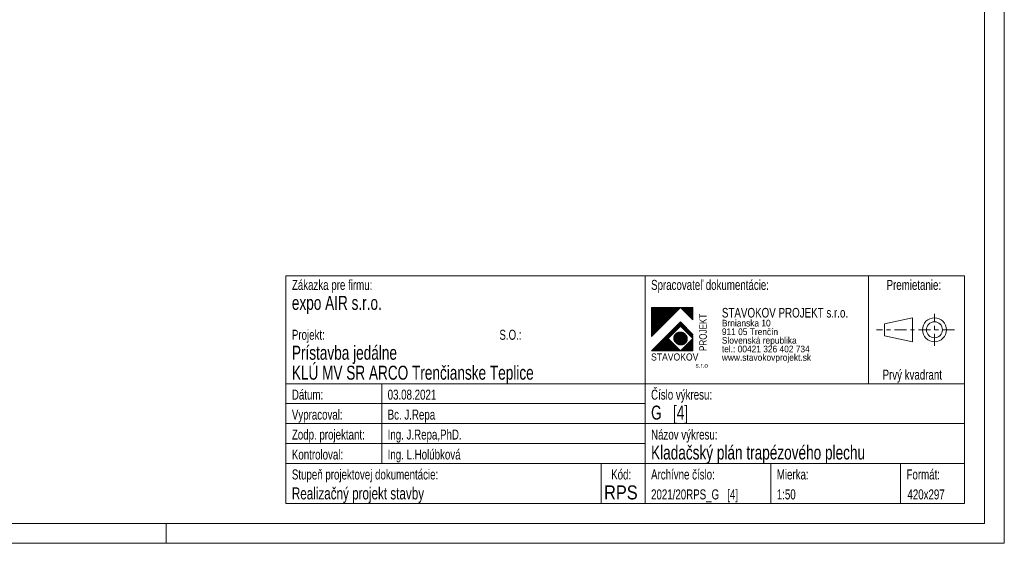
# Model space of a CAD drawing. Header units: millimetres. Extents: x -40 to 380, y -159 to 138.
# Tile 6 of 11: x 134 to 380, y -159 to -28. Entities that reach past the tile are written whole.
import ezdxf

# ---------------------------------------------------------------- set-up
doc = ezdxf.new("R2010")
doc.units = ezdxf.units.MM
doc.linetypes.add('XKITLINE00', pattern=[0])
doc.linetypes.add('XKITLINE03', pattern=[6, 3, -1, 1, -1])
doc.layers.add('Jiný typ objektu', color=7, linetype='Continuous', lineweight=0)
doc.layers.add('List výkresu', color=3, linetype='Continuous', lineweight=0)
doc.styles.add('ARIAL', font='ARIAL.TTF')
doc.styles.add('ARIAL_NARROW', font='ARIALN.TTF')

msp = doc.modelspace()

# ---------------------------------------------------------------- linework, layer by layer
at = {"layer": 'Jiný typ objektu', "color": 5, "linetype": 'XKITLINE00', "lineweight": 0}
for p, q in [((200.49, -91.86), (200.49, -104.86)), ((370.49, -91.86), (200.49, -91.86)), ((290.49, -148.86), (290.49, -91.86)), ((346.49, -118.86), (346.49, -91.86)), ((370.49, -91.86), (370.49, -148.86)), ((299.37, -99.75), (292.09, -107.03)), ((292.09, -99.75), (302.49, -99.75)), ((292.09, -105.98), (298.32, -99.75)), ((292.09, -105.84), (298.18, -99.75)), ((292.09, -99.75), (292.09, -107.03)), ((292.09, -100.44), (292.79, -99.75)), ((292.09, -100.3), (292.64, -99.75)), ((292.09, -106.93), (299.26, -99.75)), ((292.09, -106.78), (299.12, -99.75)), ((292.09, -106.64), (298.98, -99.75)), ((292.09, -106.5), (298.84, -99.75)), ((292.09, -106.36), (298.7, -99.75)), ((292.09, -106.22), (298.56, -99.75)), ((292.09, -106.07), (298.41, -99.75)), ((292.09, -105.93), (298.27, -99.75)), ((292.09, -105.79), (298.13, -99.75)), ((292.09, -105.65), (297.99, -99.75)), ((292.09, -105.51), (297.85, -99.75)), ((292.09, -105.37), (297.7, -99.75)), ((292.09, -105.22), (297.56, -99.75)), ((292.09, -105.08), (297.42, -99.75)), ((292.09, -104.94), (297.28, -99.75)), ((292.09, -104.8), (297.14, -99.75)), ((292.09, -104.65), (296.99, -99.75)), ((292.09, -104.51), (296.85, -99.75)), ((292.09, -104.37), (296.71, -99.75)), ((292.09, -104.23), (296.57, -99.75)), ((292.09, -104.09), (296.43, -99.75)), ((292.09, -103.94), (296.28, -99.75)), ((292.09, -103.8), (296.14, -99.75)), ((292.09, -103.66), (296, -99.75)), ((292.09, -103.52), (295.86, -99.75)), ((292.09, -103.38), (295.72, -99.75)), ((292.09, -103.24), (295.57, -99.75)), ((292.09, -103.09), (295.43, -99.75)), ((292.09, -101.1), (293.45, -99.75)), ((292.09, -100.96), (293.3, -99.75)), ((292.09, -100.4), (292.74, -99.75)), ((292.09, -100.25), (292.59, -99.75)), ((292.09, -106.98), (299.32, -99.75)), ((292.09, -106.83), (299.17, -99.75)), ((292.09, -106.69), (299.03, -99.75)), ((292.09, -106.55), (298.89, -99.75)), ((292.09, -106.41), (298.75, -99.75)), ((292.09, -106.27), (298.61, -99.75)), ((292.09, -106.12), (298.46, -99.75)), ((292.09, -100.16), (292.5, -99.75)), ((292.09, -100.02), (292.36, -99.75)), ((292.09, -99.88), (292.22, -99.75)), ((292.09, -103), (295.34, -99.75)), ((292.09, -102.72), (295.06, -99.75)), ((292.09, -102.29), (294.63, -99.75)), ((292.09, -102.15), (294.49, -99.75)), ((292.09, -102.01), (294.35, -99.75)), ((292.09, -101.87), (294.2, -99.75)), ((292.09, -101.72), (294.06, -99.75)), ((292.09, -101.58), (293.92, -99.75)), ((292.09, -101.44), (293.78, -99.75)), ((292.09, -101.3), (293.64, -99.75)), ((292.09, -100.87), (293.21, -99.75)), ((292.09, -100.73), (293.07, -99.75)), ((292.09, -100.59), (292.93, -99.75)), ((292.09, -105.7), (298.04, -99.75)), ((292.09, -105.56), (297.9, -99.75)), ((292.09, -105.41), (297.75, -99.75)), ((292.09, -105.27), (297.61, -99.75)), ((292.09, -105.13), (297.47, -99.75)), ((292.09, -104.99), (297.33, -99.75)), ((292.09, -104.85), (297.19, -99.75)), ((292.09, -104.71), (297.04, -99.75)), ((292.09, -102.95), (295.29, -99.75)), ((292.09, -102.81), (295.15, -99.75)), ((292.09, -102.67), (295.01, -99.75)), ((292.09, -102.52), (294.86, -99.75)), ((292.09, -102.38), (294.72, -99.75)), ((292.09, -102.24), (294.58, -99.75)), ((292.09, -102.1), (294.44, -99.75)), ((292.09, -101.96), (294.3, -99.75)), ((292.09, -101.81), (294.15, -99.75)), ((292.09, -101.67), (294.01, -99.75)), ((292.09, -101.53), (293.87, -99.75)), ((292.09, -101.39), (293.73, -99.75)), ((292.09, -101.25), (293.59, -99.75)), ((292.09, -100.82), (293.16, -99.75)), ((292.09, -100.68), (293.02, -99.75)), ((292.09, -100.54), (292.88, -99.75)), ((292.09, -100.11), (292.45, -99.75)), ((292.09, -99.97), (292.31, -99.75)), ((292.09, -99.83), (292.17, -99.75)), ((292.09, -104.56), (296.9, -99.75)), ((292.09, -104.42), (296.76, -99.75)), ((292.09, -104.28), (296.62, -99.75)), ((292.09, -104.14), (296.48, -99.75)), ((292.09, -103.99), (296.33, -99.75)), ((292.09, -103.85), (296.19, -99.75)), ((292.09, -103.71), (296.05, -99.75)), ((292.09, -103.57), (295.91, -99.75)), ((292.09, -103.43), (295.77, -99.75)), ((292.09, -103.28), (295.62, -99.75)), ((292.09, -103.14), (295.48, -99.75)), ((292.09, -102.86), (295.2, -99.75)), ((292.09, -102.58), (294.91, -99.75)), ((292.09, -102.43), (294.77, -99.75)), ((292.09, -101.15), (293.5, -99.75)), ((292.09, -101.01), (293.35, -99.75)), ((299.37, -99.75), (302.49, -102.88)), ((299.39, -99.77), (299.41, -99.75)), ((299.41, -99.8), (299.46, -99.75)), ((299.46, -99.84), (299.55, -99.75)), ((299.48, -99.87), (299.6, -99.75)), ((299.53, -99.91), (299.69, -99.75)), ((299.55, -99.94), (299.74, -99.75)), ((299.6, -99.98), (299.83, -99.75)), ((299.62, -100.01), (299.88, -99.75)), ((299.67, -100.05), (299.97, -99.75)), ((299.7, -100.08), (300.03, -99.75)), ((299.74, -100.13), (300.12, -99.75)), ((299.77, -100.15), (300.17, -99.75)), ((299.81, -100.2), (300.26, -99.75)), ((299.84, -100.22), (300.31, -99.75)), ((299.88, -100.27), (300.4, -99.75)), ((299.91, -100.29), (300.45, -99.75)), ((299.96, -100.34), (300.54, -99.75)), ((299.98, -100.36), (300.59, -99.75)), ((300.03, -100.41), (300.68, -99.75)), ((300.05, -100.43), (300.73, -99.75)), ((300.1, -100.48), (300.83, -99.75)), ((300.12, -100.51), (300.88, -99.75)), ((300.17, -100.55), (300.97, -99.75)), ((300.19, -100.58), (301.02, -99.75)), ((300.24, -100.62), (301.11, -99.75)), ((300.26, -100.65), (301.16, -99.75)), ((300.31, -100.69), (301.25, -99.75)), ((300.33, -100.72), (301.3, -99.75)), ((300.38, -100.76), (301.39, -99.75)), ((300.41, -100.79), (301.44, -99.75)), ((300.45, -100.84), (301.54, -99.75)), ((300.48, -100.86), (301.59, -99.75)), ((300.52, -100.91), (301.68, -99.75)), ((300.55, -100.93), (301.73, -99.75)), ((300.59, -100.98), (301.82, -99.75)), ((300.62, -101), (301.87, -99.75)), ((300.67, -101.05), (301.96, -99.75)), ((300.69, -101.07), (302.01, -99.75)), ((300.74, -101.12), (302.1, -99.75)), ((300.76, -101.14), (302.15, -99.75)), ((300.81, -101.19), (302.25, -99.75)), ((300.83, -101.22), (302.3, -99.75)), ((300.88, -101.26), (302.39, -99.75)), ((300.9, -101.29), (302.44, -99.75)), ((300.95, -101.33), (302.49, -99.79)), ((300.97, -101.36), (302.49, -99.84)), ((301.02, -101.4), (302.49, -99.93)), ((301.05, -101.43), (302.49, -99.98)), ((301.09, -101.47), (302.49, -100.07)), ((301.12, -101.5), (302.49, -100.12)), ((301.16, -101.55), (302.49, -100.22)), ((301.19, -101.57), (302.49, -100.27)), ((301.23, -101.62), (302.49, -100.36)), ((301.26, -101.64), (302.49, -100.41)), ((301.3, -101.69), (302.49, -100.5)), ((301.33, -101.71), (302.49, -100.55)), ((301.37, -101.76), (302.49, -100.64)), ((301.4, -101.78), (302.49, -100.69)), ((301.45, -101.83), (302.49, -100.78)), ((301.47, -101.85), (302.49, -100.83)), ((301.52, -101.9), (302.49, -100.93)), ((301.54, -101.93), (302.49, -100.98)), ((301.59, -101.97), (302.49, -101.07)), ((301.61, -102), (302.49, -101.12)), ((302.49, -102.88), (302.49, -99.75)), ((299.37, -103.39), (292.09, -110.67)), ((292.18, -110.67), (299.41, -103.44)), ((292.23, -110.67), (299.44, -103.46)), ((292.33, -110.67), (299.48, -103.51)), ((292.37, -110.67), (299.51, -103.53)), ((292.47, -110.67), (299.56, -103.58)), ((292.52, -110.67), (299.58, -103.6)), ((302.49, -106.51), (299.37, -103.39)), ((301.66, -102.04), (302.49, -101.21)), ((301.68, -102.07), (302.49, -101.26)), ((301.73, -102.11), (302.49, -101.35)), ((301.76, -102.14), (302.49, -101.4)), ((301.8, -102.18), (302.49, -101.49)), ((301.83, -102.21), (302.49, -101.54)), ((301.87, -102.26), (302.49, -101.64)), ((301.9, -102.28), (302.49, -101.69)), ((301.94, -102.33), (302.49, -101.78)), ((301.97, -102.35), (302.49, -101.83)), ((302.01, -102.4), (302.49, -101.92)), ((302.04, -102.42), (302.49, -101.97)), ((302.08, -102.47), (302.49, -102.06)), ((302.11, -102.49), (302.49, -102.11)), ((302.16, -102.54), (302.49, -102.2)), ((302.18, -102.57), (302.49, -102.25)), ((302.23, -102.61), (302.49, -102.35)), ((302.25, -102.64), (302.49, -102.4)), ((302.3, -102.68), (302.49, -102.49)), ((302.32, -102.71), (302.49, -102.54)), ((302.37, -102.75), (302.49, -102.63)), ((302.39, -102.78), (302.49, -102.68)), ((302.44, -102.82), (302.49, -102.77)), ((302.46, -102.85), (302.49, -102.82)), ((200.49, -104.86), (200.49, -148.86)), ((292.61, -110.67), (299.63, -103.65)), ((292.66, -110.67), (299.65, -103.67)), ((292.75, -110.67), (299.7, -103.72)), ((292.8, -110.67), (299.72, -103.74)), ((292.89, -110.67), (299.77, -103.79)), ((292.94, -110.67), (299.79, -103.82)), ((293.03, -110.67), (299.84, -103.86)), ((293.08, -110.67), (299.86, -103.89)), ((299.37, -104.42), (296.24, -107.54)), ((297.67, -107.41), (299.23, -105.93)), ((297.67, -107.44), (299.26, -105.93)), ((297.67, -107.47), (299.29, -105.93)), ((297.67, -107.5), (299.32, -105.93)), ((297.67, -107.53), (299.35, -105.93)), ((297.67, -107.55), (299.38, -105.93)), ((297.67, -107.58), (299.41, -105.93)), ((297.67, -107.61), (299.43, -105.93)), ((297.67, -107.63), (299.46, -105.93)), ((297.67, -107.66), (299.49, -105.93)), ((297.68, -107.68), (299.51, -105.93)), ((297.68, -107.35), (299.17, -105.94)), ((297.68, -107.38), (299.2, -105.94)), ((297.68, -107.71), (299.54, -105.94)), ((297.68, -107.73), (299.56, -105.94)), ((297.68, -107.75), (299.59, -105.94)), ((297.69, -107.32), (299.14, -105.94)), ((297.69, -107.29), (299.1, -105.95)), ((297.69, -107.78), (299.61, -105.95)), ((297.69, -107.8), (299.64, -105.95)), ((297.7, -107.26), (299.07, -105.95)), ((297.7, -107.82), (299.66, -105.95)), ((297.7, -107.23), (299.03, -105.96)), ((297.7, -107.85), (299.69, -105.96)), ((297.7, -107.87), (299.71, -105.96)), ((297.71, -107.19), (299, -105.97)), ((297.71, -107.89), (299.73, -105.97)), ((297.71, -107.91), (299.76, -105.97)), ((297.72, -107.16), (298.96, -105.98)), ((297.72, -107.94), (299.78, -105.98)), ((297.73, -107.96), (299.8, -105.98)), ((297.73, -107.12), (298.92, -105.99)), ((297.73, -107.98), (299.82, -105.99)), ((297.74, -108), (299.85, -105.99)), ((297.74, -107.08), (298.88, -106)), ((297.74, -108.02), (299.87, -106)), ((297.75, -107.04), (298.84, -106.01)), ((297.75, -108.04), (299.89, -106.01)), ((297.76, -108.06), (299.91, -106.01)), ((297.77, -107), (298.8, -106.02)), ((297.77, -108.08), (299.93, -106.02)), ((297.77, -108.1), (299.95, -106.03)), ((297.78, -106.96), (298.75, -106.04)), ((297.78, -108.12), (299.97, -106.04)), ((297.79, -108.14), (299.99, -106.04)), ((297.8, -108.16), (300.01, -106.05)), ((297.8, -106.91), (298.71, -106.06)), ((297.81, -108.18), (300.03, -106.06)), ((297.81, -108.2), (300.05, -106.07)), ((297.82, -108.21), (300.07, -106.07)), ((297.83, -106.87), (298.66, -106.08)), ((299.37, -104.42), (302.49, -107.54)), ((299.4, -104.45), (299.91, -103.93)), ((299.42, -104.47), (299.94, -103.96)), ((299.47, -104.52), (299.98, -104)), ((299.49, -104.54), (300.01, -104.03)), ((299.54, -104.59), (300.05, -104.08)), ((299.56, -104.61), (300.08, -104.1)), ((299.61, -104.66), (300.12, -104.15)), ((299.63, -104.69), (300.15, -104.17)), ((299.68, -104.73), (300.19, -104.22)), ((299.71, -104.76), (300.22, -104.24)), ((299.75, -104.8), (300.26, -104.29)), ((299.78, -104.83), (300.29, -104.31)), ((299.82, -104.87), (300.34, -104.36)), ((299.85, -104.9), (300.36, -104.38)), ((299.89, -104.95), (300.41, -104.43)), ((299.92, -104.97), (300.43, -104.46)), ((299.96, -105.02), (300.48, -104.5)), ((299.99, -105.04), (300.5, -104.53)), ((300.03, -105.09), (300.55, -104.57)), ((300.06, -105.11), (300.57, -104.6)), ((300.11, -105.16), (300.62, -104.64)), ((300.13, -105.18), (300.65, -104.67)), ((300.18, -105.23), (300.69, -104.71)), ((300.2, -105.25), (300.72, -104.74)), ((300.25, -105.3), (300.76, -104.79)), ((300.27, -105.32), (300.79, -104.81)), ((300.32, -105.37), (300.83, -104.86)), ((300.34, -105.4), (300.86, -104.88)), ((300.39, -105.44), (300.9, -104.93)), ((300.42, -105.47), (300.93, -104.95)), ((300.46, -105.51), (300.98, -105)), ((300.49, -105.54), (301, -105.02)), ((300.53, -105.58), (301.05, -105.07)), ((300.56, -105.61), (301.07, -105.09)), ((300.6, -105.66), (301.12, -105.14)), ((300.63, -105.68), (301.14, -105.17)), ((300.67, -105.73), (301.19, -105.21)), ((300.7, -105.75), (301.21, -105.24)), ((300.74, -105.8), (301.26, -105.28)), ((300.77, -105.82), (301.28, -105.31)), ((300.82, -105.87), (301.33, -105.35)), ((300.84, -105.89), (301.35, -105.38)), ((300.89, -105.94), (301.4, -105.42)), ((300.91, -105.96), (301.43, -105.45)), ((300.96, -106.01), (301.47, -105.49)), ((300.98, -106.04), (301.5, -105.52)), ((301.03, -106.08), (301.54, -105.57)), ((301.05, -106.11), (301.57, -105.59)), ((301.1, -106.15), (301.61, -105.64)), ((301.12, -106.18), (301.64, -105.66)), ((301.17, -106.22), (301.69, -105.71)), ((301.2, -106.25), (301.71, -105.73)), ((301.24, -106.29), (301.76, -105.78)), ((301.27, -106.32), (301.78, -105.8)), ((301.31, -106.36), (301.83, -105.85)), ((301.34, -106.39), (301.85, -105.88)), ((301.38, -106.44), (301.9, -105.92)), ((301.41, -106.46), (301.92, -105.95)), ((301.45, -106.51), (301.97, -105.99)), ((301.48, -106.53), (301.99, -106.02)), ((301.53, -106.58), (302.04, -106.06)), ((293.18, -110.67), (296.27, -107.57)), ((293.23, -110.67), (296.3, -107.6)), ((293.32, -110.67), (296.34, -107.64)), ((293.37, -110.67), (296.37, -107.67)), ((293.46, -110.67), (296.41, -107.71)), ((293.51, -110.67), (296.44, -107.74)), ((293.6, -110.67), (296.49, -107.79)), ((293.65, -110.67), (296.51, -107.81)), ((293.74, -110.67), (296.56, -107.86)), ((293.8, -110.67), (296.58, -107.88)), ((293.89, -110.67), (296.63, -107.93)), ((293.94, -110.67), (296.65, -107.95)), ((294.03, -110.67), (296.7, -108)), ((294.08, -110.67), (296.72, -108.02)), ((294.17, -110.67), (296.77, -108.07)), ((294.22, -110.67), (296.79, -108.09)), ((294.31, -110.67), (296.84, -108.14)), ((294.36, -110.67), (296.86, -108.16)), ((294.45, -110.67), (296.91, -108.21)), ((294.51, -110.67), (296.94, -108.24)), ((294.6, -110.67), (296.98, -108.28)), ((294.65, -110.67), (297.01, -108.31)), ((294.74, -110.67), (297.05, -108.35)), ((294.79, -110.67), (297.08, -108.38)), ((294.88, -110.67), (297.12, -108.42)), ((294.93, -110.67), (297.15, -108.45)), ((295.02, -110.67), (297.2, -108.5)), ((295.07, -110.67), (297.22, -108.52)), ((296.24, -107.54), (299.37, -110.67)), ((297.83, -108.23), (300.09, -106.08)), ((297.84, -108.25), (300.11, -106.09)), ((297.85, -106.81), (298.6, -106.1)), ((297.85, -108.27), (300.13, -106.1)), ((297.86, -108.29), (300.15, -106.11)), ((297.87, -108.3), (300.17, -106.12)), ((297.88, -106.76), (298.54, -106.13)), ((297.88, -108.32), (300.19, -106.13)), ((297.89, -108.34), (300.2, -106.14)), ((297.9, -108.36), (300.22, -106.15)), ((297.91, -108.37), (300.24, -106.16)), ((297.92, -108.39), (300.26, -106.17)), ((297.93, -106.69), (298.47, -106.17)), ((297.93, -108.41), (300.28, -106.18)), ((297.94, -108.42), (300.29, -106.19)), ((297.95, -108.44), (300.31, -106.2)), ((297.97, -108.46), (300.33, -106.21)), ((297.98, -108.47), (300.34, -106.22)), ((297.98, -106.61), (298.39, -106.23)), ((297.99, -108.49), (300.36, -106.23)), ((298, -108.5), (300.38, -106.24)), ((298.01, -108.52), (300.39, -106.26)), ((298.03, -108.53), (300.41, -106.27)), ((298.04, -108.55), (300.42, -106.28)), ((298.05, -108.56), (300.44, -106.29)), ((298.06, -108.58), (300.46, -106.3)), ((298.08, -106.49), (298.26, -106.32)), ((298.08, -108.59), (300.47, -106.32)), ((298.09, -108.61), (300.49, -106.33)), ((298.1, -108.62), (300.5, -106.34)), ((298.12, -108.64), (300.52, -106.35)), ((298.13, -108.65), (300.53, -106.37)), ((298.14, -108.66), (300.54, -106.38)), ((298.16, -108.68), (300.56, -106.39)), ((298.17, -108.69), (300.57, -106.41)), ((298.19, -108.7), (300.59, -106.42)), ((298.2, -108.72), (300.6, -106.43)), ((298.21, -108.73), (300.61, -106.45)), ((298.23, -108.74), (300.63, -106.46)), ((298.24, -108.76), (300.64, -106.48)), ((298.26, -108.77), (300.65, -106.49)), ((298.27, -108.78), (300.67, -106.5)), ((298.29, -108.79), (300.68, -106.52)), ((298.31, -108.8), (300.69, -106.53)), ((298.32, -108.82), (300.71, -106.55)), ((298.34, -108.83), (300.72, -106.56)), ((298.35, -108.84), (300.73, -106.58)), ((298.37, -108.85), (300.74, -106.6)), ((298.39, -108.86), (300.75, -106.61)), ((298.4, -108.87), (300.77, -106.63)), ((298.42, -108.88), (300.78, -106.64)), ((298.44, -108.9), (300.79, -106.66)), ((298.45, -108.91), (300.8, -106.68)), ((298.47, -108.92), (300.81, -106.69)), ((298.49, -108.93), (300.82, -106.71)), ((298.51, -108.94), (300.83, -106.73)), ((298.52, -108.95), (300.84, -106.74)), ((298.54, -108.96), (300.85, -106.76)), ((298.56, -108.97), (300.86, -106.78)), ((298.58, -108.97), (300.87, -106.79)), ((298.6, -108.98), (300.88, -106.81)), ((298.62, -108.99), (300.89, -106.83)), ((298.64, -109), (300.9, -106.85)), ((298.66, -109.01), (300.91, -106.87)), ((298.67, -109.02), (300.92, -106.88)), ((298.69, -109.03), (300.93, -106.9)), ((298.71, -109.03), (300.94, -106.92)), ((298.73, -109.04), (300.94, -106.94)), ((298.75, -109.05), (300.95, -106.96)), ((298.78, -109.06), (300.96, -106.98)), ((298.8, -109.06), (300.97, -107)), ((298.82, -109.07), (300.97, -107.02)), ((298.84, -109.08), (300.98, -107.04)), ((298.86, -109.09), (300.99, -107.06)), ((298.88, -109.09), (301, -107.08)), ((298.9, -109.1), (301, -107.1)), ((298.93, -109.1), (301.01, -107.12)), ((298.95, -109.11), (301.01, -107.14)), ((298.97, -109.11), (301.02, -107.17)), ((298.99, -109.12), (301.02, -107.19)), ((299.02, -109.12), (301.03, -107.21)), ((299.04, -109.13), (301.03, -107.23)), ((299.06, -109.13), (301.04, -107.25)), ((299.09, -109.14), (301.04, -107.28)), ((299.11, -109.14), (301.05, -107.3)), ((299.14, -109.14), (301.05, -107.32)), ((299.16, -109.15), (301.05, -107.35)), ((299.19, -109.15), (301.06, -107.37)), ((299.21, -109.15), (301.06, -107.4)), ((299.24, -109.15), (301.06, -107.42)), ((299.27, -109.16), (301.06, -107.45)), ((299.29, -109.16), (301.06, -107.47)), ((299.32, -109.16), (301.07, -107.5)), ((299.35, -109.16), (301.07, -107.52)), ((302.49, -107.54), (299.37, -110.67)), ((299.38, -109.16), (301.07, -107.55)), ((299.4, -109.16), (301.07, -107.58)), ((299.42, -110.67), (302.49, -107.6)), ((299.43, -109.16), (301.07, -107.61)), ((299.46, -109.16), (301.06, -107.63)), ((299.47, -110.67), (302.49, -107.65)), ((299.49, -109.15), (301.06, -107.66)), ((299.52, -109.15), (301.06, -107.69)), ((299.56, -109.15), (301.06, -107.72)), ((299.57, -110.67), (302.49, -107.74)), ((299.59, -109.15), (301.05, -107.75)), ((299.61, -110.67), (302.49, -107.79)), ((299.62, -109.14), (301.05, -107.78)), ((299.65, -109.14), (301.04, -107.82)), ((299.69, -109.13), (301.04, -107.85)), ((299.71, -110.67), (302.49, -107.88)), ((299.72, -109.12), (301.03, -107.88)), ((299.76, -109.12), (301.02, -107.92)), ((299.76, -110.67), (302.49, -107.93)), ((299.8, -109.11), (301.01, -107.95)), ((299.84, -109.1), (301, -107.99)), ((299.85, -110.67), (302.49, -108.02)), ((299.88, -109.08), (300.99, -108.03)), ((299.9, -110.67), (302.49, -108.08)), ((299.92, -109.07), (300.97, -108.07)), ((299.96, -109.06), (300.96, -108.11)), ((299.99, -110.67), (302.49, -108.17)), ((300.01, -109.04), (300.94, -108.16)), ((300.04, -110.67), (302.49, -108.22)), ((300.06, -109.02), (300.92, -108.2)), ((300.11, -109), (300.89, -108.25)), ((300.13, -110.67), (302.49, -108.31)), ((300.17, -108.97), (300.86, -108.31)), ((300.18, -110.67), (302.49, -108.36)), ((300.24, -108.93), (300.83, -108.37)), ((300.27, -110.67), (302.49, -108.45)), ((300.31, -108.89), (300.78, -108.44)), ((300.32, -110.67), (302.49, -108.5)), ((300.42, -108.81), (300.7, -108.54)), ((301.55, -106.6), (302.06, -106.09)), ((301.6, -106.65), (302.11, -106.13)), ((301.62, -106.67), (302.14, -106.16)), ((301.67, -106.72), (302.18, -106.2)), ((301.69, -106.74), (302.21, -106.23)), ((301.74, -106.79), (302.25, -106.28)), ((301.76, -106.82), (302.28, -106.3)), ((301.81, -106.86), (302.32, -106.35)), ((301.83, -106.89), (302.35, -106.37)), ((301.88, -106.93), (302.4, -106.42)), ((301.91, -106.96), (302.42, -106.44)), ((301.95, -107), (302.47, -106.49)), ((301.98, -107.03), (302.49, -106.51)), ((302.02, -107.07), (302.49, -106.61)), ((302.05, -107.1), (302.49, -106.66)), ((302.09, -107.15), (302.49, -106.75)), ((302.12, -107.17), (302.49, -106.8)), ((302.16, -107.22), (302.49, -106.89)), ((302.19, -107.24), (302.49, -106.94)), ((302.23, -107.29), (302.49, -107.03)), ((302.26, -107.31), (302.49, -107.08)), ((302.31, -107.36), (302.49, -107.17)), ((302.33, -107.38), (302.49, -107.22)), ((302.38, -107.43), (302.49, -107.32)), ((302.4, -107.45), (302.49, -107.37)), ((302.45, -107.5), (302.49, -107.46)), ((302.47, -107.53), (302.49, -107.51)), ((302.49, -110.67), (302.49, -107.54)), ((292.09, -110.67), (302.49, -110.67)), ((295.16, -110.67), (297.27, -108.57)), ((295.21, -110.67), (297.29, -108.59)), ((295.31, -110.67), (297.34, -108.64)), ((295.36, -110.67), (297.36, -108.66)), ((295.45, -110.67), (297.41, -108.71)), ((295.5, -110.67), (297.43, -108.73)), ((295.59, -110.67), (297.48, -108.78)), ((295.64, -110.67), (297.5, -108.8)), ((295.73, -110.67), (297.55, -108.85)), ((295.78, -110.67), (297.57, -108.88)), ((295.87, -110.67), (297.62, -108.92)), ((295.92, -110.67), (297.65, -108.95)), ((296.02, -110.67), (297.69, -108.99)), ((296.07, -110.67), (297.72, -109.02)), ((296.16, -110.67), (297.76, -109.06)), ((296.21, -110.67), (297.79, -109.09)), ((296.3, -110.67), (297.83, -109.13)), ((296.35, -110.67), (297.86, -109.16)), ((296.44, -110.67), (297.91, -109.21)), ((296.49, -110.67), (297.93, -109.23)), ((296.58, -110.67), (297.98, -109.28)), ((296.63, -110.67), (298, -109.3)), ((296.73, -110.67), (298.05, -109.35)), ((296.78, -110.67), (298.07, -109.37)), ((296.87, -110.67), (298.12, -109.42)), ((296.92, -110.67), (298.14, -109.44)), ((297.01, -110.67), (298.19, -109.49)), ((297.06, -110.67), (298.21, -109.51)), ((297.15, -110.67), (298.26, -109.56)), ((297.2, -110.67), (298.29, -109.59)), ((297.29, -110.67), (298.33, -109.63)), ((297.34, -110.67), (298.36, -109.66)), ((297.44, -110.67), (298.4, -109.7)), ((297.49, -110.67), (298.43, -109.73)), ((297.58, -110.67), (298.47, -109.77)), ((297.63, -110.67), (298.5, -109.8)), ((297.72, -110.67), (298.54, -109.84)), ((297.77, -110.67), (298.57, -109.87)), ((297.86, -110.67), (298.61, -109.91)), ((297.91, -110.67), (298.64, -109.94)), ((298, -110.67), (298.69, -109.99)), ((298.05, -110.67), (298.71, -110.01)), ((298.15, -110.67), (298.76, -110.06)), ((298.2, -110.67), (298.78, -110.08)), ((298.29, -110.67), (298.83, -110.13)), ((298.34, -110.67), (298.85, -110.15)), ((298.43, -110.67), (298.9, -110.2)), ((298.48, -110.67), (298.92, -110.22)), ((298.57, -110.67), (298.97, -110.27)), ((298.62, -110.67), (299, -110.3)), ((298.71, -110.67), (299.04, -110.34)), ((298.76, -110.67), (299.07, -110.37)), ((298.86, -110.67), (299.11, -110.41)), ((298.91, -110.67), (299.14, -110.44)), ((299, -110.67), (299.18, -110.48)), ((299.05, -110.67), (299.21, -110.51)), ((299.14, -110.67), (299.25, -110.55)), ((299.19, -110.67), (299.28, -110.58)), ((299.28, -110.67), (299.32, -110.63)), ((299.33, -110.67), (299.35, -110.65)), ((300.42, -110.67), (302.49, -108.59)), ((300.47, -110.67), (302.49, -108.64)), ((300.56, -110.67), (302.49, -108.74)), ((300.61, -110.67), (302.49, -108.79)), ((300.7, -110.67), (302.49, -108.88)), ((300.75, -110.67), (302.49, -108.93)), ((300.84, -110.67), (302.49, -109.02)), ((300.89, -110.67), (302.49, -109.07)), ((300.98, -110.67), (302.49, -109.16)), ((301.03, -110.67), (302.49, -109.21)), ((301.13, -110.67), (302.49, -109.3)), ((301.18, -110.67), (302.49, -109.35)), ((301.27, -110.67), (302.49, -109.45)), ((301.32, -110.67), (302.49, -109.5)), ((301.41, -110.67), (302.49, -109.59)), ((301.46, -110.67), (302.49, -109.64)), ((301.55, -110.67), (302.49, -109.73)), ((301.6, -110.67), (302.49, -109.78)), ((301.69, -110.67), (302.49, -109.87)), ((301.74, -110.67), (302.49, -109.92)), ((301.84, -110.67), (302.49, -110.01)), ((301.89, -110.67), (302.49, -110.06)), ((301.98, -110.67), (302.49, -110.15)), ((302.03, -110.67), (302.49, -110.21)), ((302.12, -110.67), (302.49, -110.3)), ((302.17, -110.67), (302.49, -110.35)), ((302.26, -110.67), (302.49, -110.44)), ((302.31, -110.67), (302.49, -110.49)), ((302.4, -110.67), (302.49, -110.58)), ((302.45, -110.67), (302.49, -110.63)), ((200.49, -118.86), (370.49, -118.86)), ((200.49, -138.86), (370.49, -138.86)), ((200.49, -148.86), (370.49, -148.86))]:
    msp.add_line(p, q, dxfattribs=at)
at = {"layer": 'Jiný typ objektu', "color": 7, "linetype": 'XKITLINE00', "lineweight": 0}
for p, q in [((350.49, -103.86), (357.49, -102.36)), ((357.49, -108.36), (357.49, -102.36)), ((350.49, -106.86), (350.49, -103.86)), ((350.49, -106.86), (357.49, -108.36)), ((224.49, -118.86), (224.49, -138.86)), ((200.49, -123.86), (290.49, -123.86)), ((290.49, -128.86), (200.49, -128.86)), ((370.49, -128.86), (290.49, -128.86)), ((200.49, -133.86), (290.49, -133.86)), ((279.49, -148.86), (279.49, -138.86)), ((321.99, -148.86), (321.99, -138.86)), ((354.49, -138.86), (354.49, -148.86))]:
    msp.add_line(p, q, dxfattribs=at)
at = {"layer": 'Jiný typ objektu', "color": 7, "linetype": 'XKITLINE03', "lineweight": 0}
for p, q in [((362.99, -109.36), (362.99, -101.36)), ((367.99, -105.36), (348.49, -105.36))]:
    msp.add_line(p, q, dxfattribs=at)
at = {"layer": 'Jiný typ objektu', "color": 7, "linetype": 'XKITLINE00', "lineweight": 0}
for radius in [3, 2]:
    msp.add_circle((362.99, -105.36), radius, dxfattribs=at)
at = {"layer": 'List výkresu', "color": 7, "linetype": 'XKITLINE00', "lineweight": 0}
for p, q in [((380.49, -158.86), (380.49, 138.14)), ((375.49, -153.86), (375.49, 133.14)), ((-34.51, -153.86), (375.49, -153.86)), ((170.49, -158.86), (170.49, -153.86)), ((-39.51, -158.86), (380.49, -158.86))]:
    msp.add_line(p, q, dxfattribs=at)

# ---------------------------------------------------------------- texts
at = {"layer": 'Jiný typ objektu', "color": 2, "style": 'ARIAL_NARROW', "width": 0.85}
for s, p in [('Zákazka pre firmu:', (201.99, -95.36)), ('Spracovateľ dokumentácie:', (291.99, -95.36)), ('Premietanie:', (350.99, -95.36)), ('Projekt:', (201.99, -107.86)), ('S.O.:', (253.99, -107.86)), ('Dátum:', (201.99, -122.86)), ('Číslo výkresu:', (291.99, -122.86)), ('Vypracoval:', (201.99, -127.86)), ('Zodp. projektant:', (201.99, -132.86)), ('Názov výkresu:', (291.99, -132.86)), ('Kontroloval:', (201.99, -137.86)), ('Stupeň projektovej dokumentácie:', (201.99, -142.86)), ('Kód:', (281.99, -142.86)), ('Archívne číslo:', (291.99, -142.86)), ('Mierka:', (323.49, -142.86)), ('Formát:', (355.99, -142.86))]:
    msp.add_text(s, height=2.5, dxfattribs=at).set_placement(p)
at = {"layer": 'Jiný typ objektu', "color": 3, "style": 'ARIAL_NARROW', "width": 0.85}
for s, height, p in [('expo AIR s.r.o.', 3.5, (201.99, -100.36)), ('Prvý kvadrant', 2.5, (349.99, -117.86)), ('03.08.2021', 2.5, (225.99, -122.86)), ('Bc. J.Repa', 2.5, (225.99, -127.86)), ('Ing. J.Repa,PhD.', 2.5, (225.99, -132.86)), ('Ing. L.Holúbková', 2.5, (225.99, -137.86)), ('Realizačný projekt stavby', 3, (201.99, -147.86)), ('2021/20RPS_G   [4]', 2.5, (291.99, -147.86)), ('1:50', 2.5, (323.49, -147.86)), ('420x297', 2.5, (356.22, -147.86))]:
    msp.add_text(s, height=height, dxfattribs=at).set_placement(p)
at = {"layer": 'Jiný typ objektu', "color": 5, "style": 'ARIAL_NARROW'}
for s, height, width, p in [('STAVOKOV PROJEKT s.r.o.', 2.3965, 0.893944, (309.73, -102.28)), ('Prístavba jedálne', 3.5, 0.85, (201.99, -112.86)), ('KLÚ MV SR ARCO Trenčianske Teplice', 3.5, 0.85, (201.99, -117.86)), ('G   [4]', 3.5, 0.85, (291.99, -127.86)), ('Kladačský plán trapézového plechu', 3.5, 0.85, (291.99, -137.86)), ('RPS', 3.5, 1.02, (280.22, -147.86))]:
    msp.add_text(s, height=height, dxfattribs=dict(at, width=width)).set_placement(p)
at = {"layer": 'Jiný typ objektu', "color": 1, "style": 'ARIAL', "width": 0.767806}
msp.add_text('PROJEKT', height=1.89, rotation=90, dxfattribs=at).set_placement((305.95, -110.67))
at = {"layer": 'Jiný typ objektu', "color": 1, "style": 'ARIAL'}
for s, height, width, p in [('Brnianska 10', 1.6775, 0.893944, (309.73, -104.53)), ('911 05 Trenčín', 1.6775, 0.893944, (309.73, -106.69)), ('Slovenská republika', 1.6775, 0.893944, (309.73, -108.85)), ('tel.: 00421 326 402 734', 1.6775, 0.893944, (309.73, -111.01)), ('STAVOKOV', 1.797, 0.858186, (291.99, -113.07)), ('www.stavokovprojekt.sk', 1.6775, 0.893944, (309.73, -113.13)), ('s.r.o', 1.198, 0.759852, (303.13, -114.86))]:
    msp.add_text(s, height=height, dxfattribs=dict(at, width=width)).set_placement(p)

doc.saveas('drawing.dxf')
